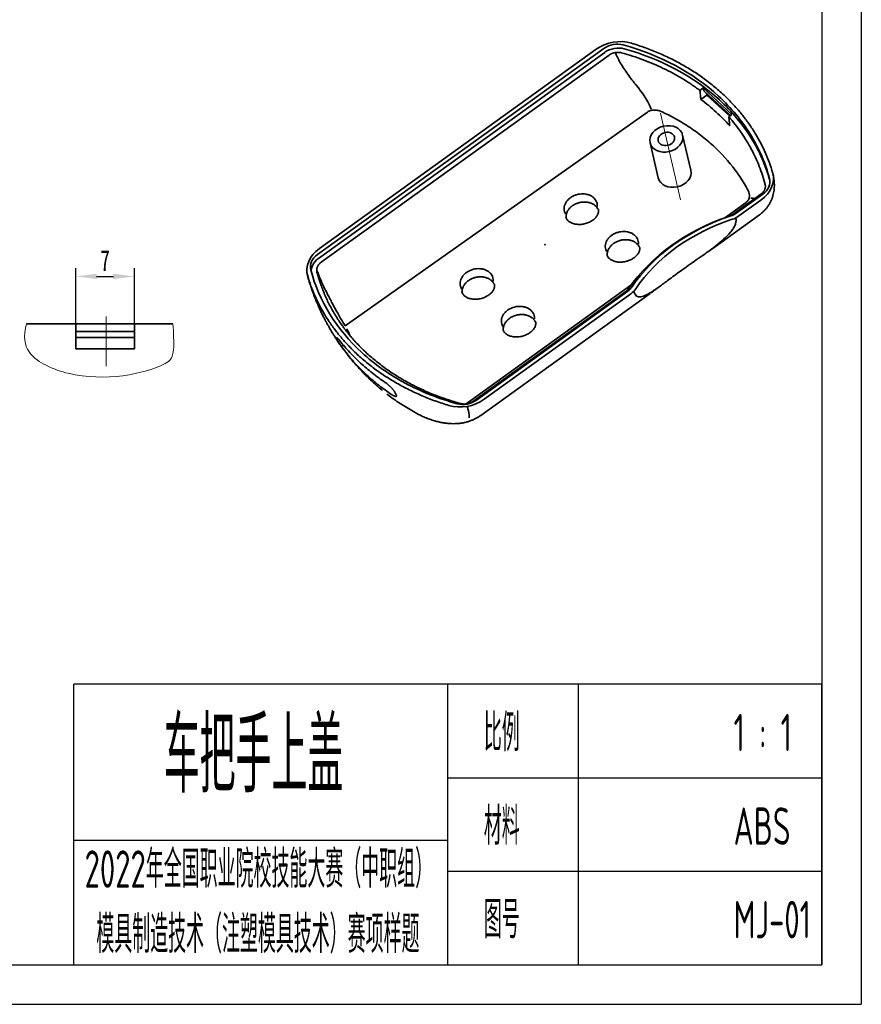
# Model space of a CAD drawing. Header units: millimetres. Extents: x 1490 to 1787, y 294 to 785.
# Tile 9 of 11: x 1671 to 1771, y 586 to 704. Entities that reach past the tile are written whole.
import ezdxf

# ---------------------------------------------------------------- set-up
doc = ezdxf.new("R2010")
doc.units = ezdxf.units.MM
doc.header["$LTSCALE"] = 1.8
doc.header["$MEASUREMENT"] = 0
doc.linetypes.add('CENTER', pattern=[50.8, 31.75, -6.35, 6.35, -6.35])
doc.linetypes.add('点画线', pattern=[18, 12, -2, 2, -2])
for name, color, linetype in [('1', 1, 'Continuous'), ('1轮廓实线层', 7, 'Continuous'), ('2细线层', 4, 'Continuous'), ('6文字层', 3, 'Continuous')]:
    doc.layers.add(name, color=color, linetype=linetype)
for name, color, linetype, lineweight in [('中心线层', 1, '点画线', 18), ('尺寸线层', 3, 'Continuous', 18), ('粗实线层', 7, 'Continuous', 35)]:
    doc.layers.add(name, color=color, linetype=linetype, lineweight=lineweight)
doc.styles.add('PC_TEXTSTYLE4', font='ISOCP.SHX', dxfattribs={"width": 0.707, "bigfont": 'GBCBIG.SHX'})
doc.styles.add('标准', font='txt', dxfattribs={"width": 0.667})
doc.dimstyles.new('标准', dxfattribs={"dimtxt": 2.5, "dimasz": 2.5, "dimexe": 1, "dimexo": 0, "dimtad": 1, "dimdsep": 46, "dimtxsty": '标准', "dimblk": '_CAXARROW', "dimcen": 0, "dimdle": 3.5, "dimazin": 2, "dimtfac": 0.707107, "dimtdec": 3, "dimtmove": 0, "dimatfit": 3, "dimfxl": 1, "dimtolj": 1, "dimarcsym": 1})

# ---------------------------------------------------------------- blocks, each defined once
blk = doc.blocks.new('_CAXARROW')
blk.add_hatch(color=0).paths.add_polyline_path([(0, 0), (-1, 0.125), (-1, -0.125)], flags=0)
blk = doc.blocks.new('*D56')
at = {"layer": 'Defpoints', "color": 0}
for p in [(1684.33, 673.31), (1677.32, 664.67), (1684.33, 664.67)]:
    blk.add_point(p, dxfattribs=at)
at = {"layer": '尺寸线层', "color": 0, "lineweight": -2}
for p, q in [((1677.32, 664.67), (1677.32, 674.31)), ((1679.82, 673.31), (1681.83, 673.31)), ((1684.33, 664.67), (1684.33, 674.31))]:
    blk.add_line(p, q, dxfattribs=at)
at = {"layer": '尺寸线层', "color": 0, "lineweight": -2, "xscale": 2.5, "yscale": 2.5, "zscale": 2.5, "rotation": 180}
blk.add_blockref('_CAXARROW', (1677.32, 673.31), dxfattribs=at)
at = {"layer": '尺寸线层', "color": 0, "lineweight": -2, "xscale": 2.5, "yscale": 2.5, "zscale": 2.5}
blk.add_blockref('_CAXARROW', (1684.33, 673.31), dxfattribs=at)
at = {"layer": '尺寸线层', "color": 0, "insert": (1680.83, 675.19), "char_height": 2.5, "attachment_point": 5, "style": '标准'}
blk.add_mtext('\\A1;7', dxfattribs=at)

msp = doc.modelspace()

# ---------------------------------------------------------------- linework, layer by layer
at = {"layer": '1', "color": 5, "linetype": 'CENTER', "lineweight": 13}
msp.add_line((1749.54, 682.454), (1747.119, 692.788), dxfattribs=at)
at = {"layer": '1轮廓实线层'}
for p, q in [((1766.39, 780.165), (1766.39, 591.165)), ((1677.115, 591.165), (1677.115, 624.643)), ((1766.39, 624.643), (1677.115, 624.643)), ((1721.752, 591.165), (1721.752, 624.643)), ((1737.305, 624.643), (1737.305, 591.165)), ((1766.39, 591.165), (1766.39, 624.643)), ((1721.752, 613.484), (1766.39, 613.484)), ((1677.115, 606.044), (1721.752, 606.044)), ((1721.752, 602.325), (1766.39, 602.325)), ((1514.075, 591.165), (1766.39, 591.165)), ((1677.115, 591.165), (1766.39, 591.165))]:
    msp.add_line(p, q, dxfattribs=at)
at = {"layer": '2细线层'}
for p in [(1771.115, 784.89), (1490.45, 586.44)]:
    msp.add_line(p, (1771.115, 586.44), dxfattribs=at)
at = {"layer": '中心线层'}
msp.add_line((1680.956, 662.608), (1680.956, 668.539), dxfattribs=at)
at = {"layer": '尺寸线层'}
msp.add_open_spline([(1671.448, 667.668), (1670.542, 664.621), (1673.819, 662.5), (1680.001, 660.548), (1686.079, 661.741), (1689.074, 663.549), (1689.102, 665.401), (1688.915, 667.668)], degree=3, knots=[8.3381088, 8.3381088, 8.3381088, 8.3381088, 43.31107, 70.0186357, 220.6085685, 238.1004968, 275.3801361, 275.3801361, 275.3801361, 275.3801361], dxfattribs=at)
at = {"layer": '粗实线层'}
for p, q in [((1706.178, 675.91), (1740.386, 700.514)), ((1706.414, 676.642), (1739.461, 700.412)), ((1740.494, 700.051), (1706.287, 675.446)), ((1706.631, 674.999), (1741.001, 699.72)), ((1752.225, 695.795), (1751.835, 695.514)), ((1752.225, 695.795), (1752.305, 695.453)), ((1755.672, 692.64), (1752.225, 695.795)), ((1751.835, 695.514), (1751.835, 695.514)), ((1752.677, 694.951), (1751.95, 694.428)), ((1755.507, 692.522), (1752.305, 695.453)), ((1752.628, 695.157), (1752.677, 694.951)), ((1755.408, 692.451), (1752.677, 694.951)), ((1709.494, 667.393), (1745.573, 692.92)), ((1755.281, 692.359), (1755.672, 692.64)), ((1755.281, 692.359), (1755.281, 692.359)), ((1750.769, 685.979), (1749.785, 690.176)), ((1745.89, 689.263), (1746.874, 685.066)), ((1759.128, 683.127), (1755.801, 680.734)), ((1759.363, 683.143), (1756.157, 680.837)), ((1757.38, 682.149), (1754.825, 680.312)), ((1759.127, 682.411), (1756.501, 680.522)), ((1753.663, 676.853), (1758.971, 680.671)), ((1743.614, 672.248), (1723.93, 658.09)), ((1742.981, 671.513), (1724.833, 658.459)), ((1743.257, 671.559), (1725.156, 658.539)), ((1725.674, 656.721), (1745.899, 671.269)), ((1743.601, 671.244), (1726.08, 658.641)), ((1671.448, 667.668), (1683.956, 667.668)), ((1679.706, 667.668), (1682.206, 667.668)), ((1680.956, 667.668), (1688.915, 667.668)), ((1680.956, 667.668), (1688.915, 667.668)), ((1677.324, 666.718), (1684.334, 666.718)), ((1684.334, 666.018), (1677.324, 666.018)), ((1709.27, 665.112), (1709.048, 664.952)), ((1677.324, 664.668), (1684.334, 664.668)), ((1724.833, 658.459), (1724.758, 658.406))]:
    msp.add_line(p, q, dxfattribs=at)
msp.add_arc((1720.423, 660.227), 4, 243.177, 247.12538, dxfattribs=at)
for centre, major_axis, start_param, end_param in [((1741.919, 698.162), (-3.894, -0.913), 4.0737928, 5.2016781), ((1741.762, 699.254), (2.181, 0.511), 0.9583567, 2.0600854), ((1741.871, 698.791), (-2.181, -0.511), 4.0999494, 5.2016781), ((1748.821, 685.522), (1.947, 0.456), 3.1416771, 6.2831714), ((1756.669, 684.661), (-3.894, -0.913), 2.0600854, 3.1879707), ((1757.986, 684.403), (2.181, 0.511), 5.2016781, 6.3034068), ((1761.468, 665.069), (-20.641, -4.837), 4.8319019, 5.5714543), ((1761.359, 665.532), (-20.018, -4.691), 4.8214269, 5.5819293), ((1755.026, 681.872), (1.791, 0.42), 4.8214269, 5.2016781), ((1755.026, 681.872), (-2.337, -0.548), 1.6798342, 2.0600854), ((1761.359, 665.532), (19.472, 4.563), 1.6798342, 2.4403366), ((1708.873, 674.392), (-3.894, -0.913), 5.2016781, 6.3295634), ((1707.555, 674.65), (2.181, 0.511), 2.0600854, 3.1618142), ((1707.664, 674.186), (-2.181, -0.511), 5.2016781, 6.2013074), ((1742.127, 672.594), (1.791, 0.42), 5.2016781, 5.5819293), ((1742.127, 672.594), (-2.337, -0.548), 2.0600854, 2.4403366), ((1723.622, 660.891), (-3.894, -0.913), 0.9322001, 2.0600854), ((1723.779, 659.799), (2.181, 0.511), 4.0999494, 5.2016781)]:
    msp.add_ellipse(centre, major_axis=major_axis, ratio=0.779362, start_param=start_param, end_param=end_param, dxfattribs=at)
for major_axis in [(1.947, 0.456), (0.974, 0.228)]:
    msp.add_ellipse((1747.838, 689.719), major_axis=major_axis, ratio=0.779362, dxfattribs=at)
for points, knots in [([(1742.69, 700.939), (1747.145, 699.702), (1751.042, 697.607), (1755.577, 693.446), (1756.867, 691.892), (1758.914, 688.578), (1759.67, 686.817), (1760.159, 684.949)], [0, 0, 0, 0, 0.5, 0.5, 0.75, 0.75, 1, 1, 1, 1]), ([(1760.182, 684.799), (1759.692, 686.551), (1758.965, 688.207), (1756.976, 691.429), (1755.686, 692.983), (1751.15, 697.143), (1747.253, 699.239), (1742.799, 700.475)], [0, 0, 0, 0, 0.2393027, 0.2393027, 0.4928685, 0.4928685, 1, 1, 1, 1]), ([(1741.001, 699.72), (1741.052, 699.757), (1741.106, 699.792), (1741.219, 699.854), (1741.277, 699.882), (1741.353, 699.914), (1741.368, 699.92), (1741.399, 699.932), (1741.415, 699.938), (1741.462, 699.955), (1741.493, 699.965), (1741.588, 699.993), (1741.652, 700.008), (1741.75, 700.026), (1741.782, 700.031), (1741.831, 700.037), (1741.848, 700.039), (1741.881, 700.042), (1741.897, 700.044), (1741.98, 700.05), (1742.045, 700.051), (1742.173, 700.046), (1742.237, 700.04), (1742.331, 700.026), (1742.363, 700.02), (1742.425, 700.007), (1742.455, 699.999), (1742.485, 699.991)], [0, 0, 0, 0, 0.125, 0.125, 0.25, 0.25, 0.28125, 0.28125, 0.3125, 0.3125, 0.375, 0.375, 0.5, 0.5, 0.5625, 0.5625, 0.59375, 0.59375, 0.625, 0.625, 0.75, 0.75, 0.875, 0.875, 0.9375, 0.9375, 1, 1, 1, 1]), ([(1746.035, 693.274), (1745.472, 694.548), (1744.886, 695.328), (1744.095, 696.313), (1743.909, 696.535), (1743.556, 696.988), (1743.387, 697.219), (1742.897, 697.907), (1742.599, 698.358), (1742.215, 699.026), (1742.096, 699.249), (1741.9, 699.658), (1741.818, 699.845), (1741.749, 700.025)], [0, 0, 0, 0, 0.3637183, 0.3637183, 0.4716176, 0.4716176, 0.5795169, 0.5795169, 0.7953156, 0.7953156, 0.9032149, 0.9032149, 1, 1, 1, 1]), ([(1742.485, 699.991), (1742.927, 699.869), (1743.361, 699.739), (1744.218, 699.462), (1744.64, 699.315), (1745.471, 699.006), (1746.289, 698.681), (1747.082, 698.324), (1747.862, 697.951), (1748.245, 697.757), (1749, 697.351), (1749.741, 696.93), (1750.457, 696.476), (1750.895, 696.181), (1750.983, 696.122), (1751.156, 696.003), (1751.415, 695.822), (1751.668, 695.638), (1751.835, 695.514)], [0, 0, 0, 0, 0.125, 0.125, 0.25, 0.25, 0.375, 0.5, 0.5, 0.625, 0.625, 0.75, 0.875, 0.875, 0.90625, 0.90625, 0.9375, 1, 1, 1, 1]), ([(1755.397, 691.273), (1755.144, 691.559), (1754.623, 692.118), (1754.066, 692.656), (1753.492, 693.181), (1752.9, 693.696), (1752.273, 694.188), (1751.95, 694.428)], [0, 0, 0, 0, 0.25, 0.5, 0.5, 0.75, 1, 1, 1, 1]), ([(1747.328, 692.947), (1747.2, 693.006), (1747.067, 693.054), (1746.781, 693.127), (1746.625, 693.151), (1746.309, 693.16), (1746.145, 693.145), (1745.911, 693.085), (1745.833, 693.059), (1745.694, 692.996), (1745.632, 692.961), (1745.573, 692.92)], [0, 0, 0, 0, 0.2457978, 0.2457978, 0.5011194, 0.5011194, 0.756441, 0.756441, 0.8841018, 0.8841018, 1, 1, 1, 1]), ([(1757.594, 683.556), (1757.442, 683.844), (1757.282, 684.129), (1756.952, 684.682), (1756.782, 684.95), (1756.428, 685.481), (1756.242, 685.744), (1755.286, 687.034), (1754.418, 687.995), (1752.965, 689.332), (1752.455, 689.76), (1751.652, 690.376), (1751.378, 690.577), (1750.817, 690.969), (1750.529, 691.162), (1749.312, 691.939), (1748.342, 692.471), (1747.328, 692.947)], [0, 0, 0, 0, 0.0734601, 0.0734601, 0.1438327, 0.1438327, 0.2142053, 0.2142053, 0.4956959, 0.4956959, 0.6364412, 0.6364412, 0.7068138, 0.7068138, 0.7771864, 0.7771864, 1, 1, 1, 1]), ([(1759.637, 684.29), (1759.543, 684.656), (1759.437, 685.018), (1759.204, 685.734), (1759.076, 686.089), (1758.8, 686.791), (1758.503, 687.485), (1758.164, 688.166), (1757.802, 688.839), (1757.611, 689.172), (1757.206, 689.83), (1756.778, 690.48), (1756.306, 691.116), (1755.811, 691.743), (1755.552, 692.053), (1755.281, 692.359)], [0, 0, 0, 0, 0.125, 0.125, 0.25, 0.25, 0.375, 0.5, 0.5, 0.625, 0.625, 0.75, 0.875, 0.875, 1, 1, 1, 1]), ([(1758.97, 680.676), (1759.036, 680.721), (1759.206, 680.845), (1759.457, 681.072), (1759.718, 681.352), (1759.949, 681.649), (1760.149, 681.96), (1760.318, 682.282), (1760.457, 682.611), (1760.567, 682.945), (1760.648, 683.28), (1760.702, 683.614), (1760.732, 683.945), (1760.738, 684.274), (1760.723, 684.593), (1760.69, 684.9), (1760.645, 685.183), (1760.604, 685.394), (1760.576, 685.518), (1760.568, 685.551)], [0, 0, 0, 0, 0.0421416, 0.109939, 0.1765304, 0.2420481, 0.3066078, 0.3703105, 0.4332493, 0.4955167, 0.5572185, 0.6185005, 0.679606, 0.7409881, 0.8039952, 0.8645373, 0.9185482, 0.9781577, 1, 1, 1, 1]), ([(1759.637, 684.29), (1759.651, 684.24), (1759.668, 684.138), (1759.667, 684.034), (1759.66, 683.956), (1759.657, 683.929), (1759.647, 683.877), (1759.642, 683.85), (1759.621, 683.772), (1759.603, 683.721), (1759.57, 683.644), (1759.558, 683.619), (1759.538, 683.582), (1759.531, 683.569), (1759.517, 683.544), (1759.51, 683.532), (1759.471, 683.47), (1759.402, 683.376), (1759.319, 683.288), (1759.263, 683.236), (1759.251, 683.226), (1759.228, 683.205), (1759.216, 683.195), (1759.179, 683.165), (1759.154, 683.146), (1759.128, 683.127)], [0, 0, 0, 0, 0.125, 0.25, 0.25, 0.3125, 0.3125, 0.375, 0.375, 0.5, 0.5, 0.5625, 0.5625, 0.59375, 0.59375, 0.625, 0.625, 0.75, 0.875, 0.875, 0.90625, 0.90625, 0.9375, 0.9375, 1, 1, 1, 1]), ([(1735.807, 680.771), (1735.76, 680.85), (1735.722, 680.933), (1735.661, 681.117), (1735.641, 681.218), (1735.628, 681.422), (1735.633, 681.525), (1735.67, 681.734), (1735.702, 681.837), (1735.787, 682.038), (1735.843, 682.138), (1735.975, 682.327), (1736.052, 682.417), (1736.225, 682.585), (1736.322, 682.665), (1736.529, 682.806), (1736.639, 682.869), (1736.874, 682.979), (1736.997, 683.026), (1737.371, 683.136), (1737.636, 683.171), (1738.02, 683.161), (1738.147, 683.147), (1738.392, 683.1), (1738.509, 683.068), (1738.732, 682.982), (1738.838, 682.93), (1739.03, 682.81), (1739.117, 682.742), (1739.274, 682.589), (1739.341, 682.507), (1739.452, 682.332), (1739.497, 682.238), (1739.561, 682.043), (1739.581, 681.944), (1739.592, 681.781), (1739.592, 681.719), (1739.587, 681.657)], [0, 0, 0, 0, 0.0481274, 0.0481274, 0.1022241, 0.1022241, 0.1563208, 0.1563208, 0.2104175, 0.2104175, 0.2645142, 0.2645142, 0.3186109, 0.3186109, 0.3727076, 0.3727076, 0.4268043, 0.4268043, 0.480901, 0.480901, 0.5890944, 0.5890944, 0.6431911, 0.6431911, 0.6972878, 0.6972878, 0.7513845, 0.7513845, 0.8054812, 0.8054812, 0.8595779, 0.8595779, 0.9136746, 0.9136746, 0.9677713, 0.9677713, 1, 1, 1, 1]), ([(1757.379, 682.15), (1757.427, 682.187), (1757.47, 682.228), (1757.557, 682.326), (1757.599, 682.385), (1757.701, 682.567), (1757.739, 682.697), (1757.766, 682.952), (1757.755, 683.08), (1757.699, 683.325), (1757.654, 683.443), (1757.594, 683.556)], [0, 0, 0, 0, 0.1016816, 0.1016816, 0.2300136, 0.2300136, 0.4866777, 0.4866777, 0.7433417, 0.7433417, 1, 1, 1, 1]), ([(1735.87, 680.276), (1735.867, 680.302), (1735.859, 680.38), (1735.86, 680.458), (1735.866, 680.561), (1735.873, 680.613), (1735.892, 680.718), (1735.905, 680.77), (1735.937, 680.872), (1735.975, 680.974), (1736.025, 681.073), (1736.06, 681.135), (1736.067, 681.147), (1736.082, 681.171), (1736.089, 681.184), (1736.113, 681.22), (1736.129, 681.244), (1736.179, 681.315), (1736.215, 681.36), (1736.292, 681.449), (1736.333, 681.493), (1736.399, 681.556), (1736.432, 681.587), (1736.467, 681.617), (1736.491, 681.637), (1736.503, 681.647), (1736.612, 681.735), (1736.717, 681.805), (1736.829, 681.868)], [0, 0, 0, 0, 0.0455533, 0.1323211, 0.1323211, 0.219089, 0.219089, 0.3058569, 0.3058569, 0.3926248, 0.4793927, 0.4793927, 0.5010847, 0.5010847, 0.5227766, 0.5227766, 0.5661606, 0.5661606, 0.6529285, 0.6529285, 0.7396963, 0.7396963, 0.7830803, 0.8047723, 0.8047723, 0.8264642, 0.8264642, 1, 1, 1, 1]), ([(1736.829, 681.868), (1736.886, 681.9), (1736.943, 681.929), (1737.06, 681.983), (1737.18, 682.032), (1737.303, 682.073), (1737.382, 682.096), (1737.398, 682.1), (1737.43, 682.108), (1737.446, 682.112), (1737.494, 682.124), (1737.526, 682.131), (1737.622, 682.151), (1737.751, 682.172), (1737.88, 682.183), (1737.977, 682.188), (1738.025, 682.189), (1738.074, 682.189), (1738.106, 682.188), (1738.123, 682.188), (1738.203, 682.185), (1738.267, 682.181), (1738.392, 682.166), (1738.515, 682.147), (1738.635, 682.118), (1738.708, 682.097), (1738.723, 682.092), (1738.752, 682.083), (1738.766, 682.078), (1738.809, 682.064), (1738.838, 682.053), (1738.921, 682.021), (1739.028, 681.973), (1739.127, 681.916), (1739.199, 681.87), (1739.222, 681.855), (1739.268, 681.822), (1739.291, 681.805), (1739.399, 681.718), (1739.476, 681.642), (1739.575, 681.519), (1739.605, 681.476), (1739.646, 681.409), (1739.659, 681.387), (1739.684, 681.341), (1739.711, 681.287), (1739.734, 681.232), (1739.745, 681.2)], [0, 0, 0, 0, 0.0535762, 0.0535762, 0.1071524, 0.1607286, 0.1607286, 0.1741227, 0.1741227, 0.1875168, 0.1875168, 0.2143049, 0.2143049, 0.2678811, 0.3214573, 0.3214573, 0.3482454, 0.3616395, 0.3616395, 0.3750335, 0.3750335, 0.4286097, 0.4286097, 0.4821859, 0.5357622, 0.5357622, 0.5491562, 0.5491562, 0.5625503, 0.5625503, 0.5893384, 0.5893384, 0.6429146, 0.6964908, 0.6964908, 0.7232789, 0.7232789, 0.750067, 0.750067, 0.8572194, 0.8572194, 0.9107957, 0.9107957, 0.9375838, 0.9375838, 0.9643719, 1, 1, 1, 1]), ([(1739.727, 681.305), (1739.731, 681.291), (1739.749, 681.226), (1739.754, 681.109), (1739.736, 680.957), (1739.694, 680.807), (1739.624, 680.652), (1739.529, 680.495), (1739.405, 680.336), (1739.251, 680.181), (1739.073, 680.035), (1738.874, 679.902), (1738.653, 679.785), (1738.417, 679.686), (1738.169, 679.607), (1737.914, 679.551), (1737.657, 679.518), (1737.403, 679.509), (1737.156, 679.523), (1736.921, 679.559), (1736.706, 679.615), (1736.509, 679.69), (1736.335, 679.778), (1736.189, 679.877), (1736.065, 679.987), (1735.967, 680.101), (1735.894, 680.223), (1735.85, 680.322), (1735.84, 680.382), (1735.838, 680.394)], [0, 0, 0, 0, 0.0147632, 0.0680448, 0.1086292, 0.1518971, 0.1874729, 0.2252993, 0.2638591, 0.3014592, 0.3380989, 0.3754335, 0.4124805, 0.4495081, 0.486682, 0.5238667, 0.5612749, 0.5980913, 0.6350456, 0.6726334, 0.7089326, 0.7453821, 0.7834534, 0.8199323, 0.857763, 0.8987369, 0.938798, 0.9874339, 1, 1, 1, 1]), ([(1755.801, 680.734), (1755.721, 680.676), (1755.636, 680.625), (1755.501, 680.558), (1755.455, 680.537), (1755.361, 680.498), (1755.313, 680.48), (1755.264, 680.464)], [0, 0, 0, 0, 0.5, 0.5, 0.75, 0.75, 1, 1, 1, 1]), ([(1752.778, 676.228), (1753.101, 676.468), (1753.424, 676.712), (1754.065, 677.218), (1754.379, 677.479), (1754.971, 678.014), (1755.25, 678.29), (1755.602, 678.71), (1755.709, 678.852), (1755.896, 679.14), (1755.975, 679.285), (1756.064, 679.5), (1756.089, 679.572), (1756.128, 679.715), (1756.143, 679.787), (1756.169, 679.996), (1756.162, 680.131), (1756.129, 680.271), (1756.126, 680.282), (1756.123, 680.294)], [0, 0, 0, 0, 0.1920845, 0.1920845, 0.3918181, 0.3918181, 0.5915516, 0.5915516, 0.6914184, 0.6914184, 0.7912852, 0.7912852, 0.8412185, 0.8412185, 0.8911519, 0.8911519, 0.9910187, 0.9910187, 1, 1, 1, 1]), ([(1740.724, 676.271), (1740.676, 676.35), (1740.638, 676.433), (1740.578, 676.616), (1740.558, 676.718), (1740.544, 676.922), (1740.55, 677.025), (1740.587, 677.234), (1740.618, 677.337), (1740.704, 677.538), (1740.759, 677.638), (1740.892, 677.827), (1740.968, 677.916), (1741.141, 678.085), (1741.238, 678.164), (1741.445, 678.306), (1741.555, 678.369), (1741.79, 678.479), (1741.913, 678.526), (1742.288, 678.635), (1742.553, 678.67), (1742.936, 678.661), (1743.064, 678.647), (1743.308, 678.6), (1743.425, 678.567), (1743.648, 678.482), (1743.754, 678.429), (1743.946, 678.309), (1744.034, 678.242), (1744.19, 678.089), (1744.257, 678.007), (1744.368, 677.832), (1744.413, 677.738), (1744.478, 677.543), (1744.497, 677.443), (1744.508, 677.28), (1744.508, 677.218), (1744.503, 677.156)], [0, 0, 0, 0, 0.0481274, 0.0481274, 0.1022241, 0.1022241, 0.1563208, 0.1563208, 0.2104175, 0.2104175, 0.2645142, 0.2645142, 0.3186109, 0.3186109, 0.3727076, 0.3727076, 0.4268043, 0.4268043, 0.480901, 0.480901, 0.5890944, 0.5890944, 0.6431911, 0.6431911, 0.6972878, 0.6972878, 0.7513845, 0.7513845, 0.8054812, 0.8054812, 0.8595779, 0.8595779, 0.9136746, 0.9136746, 0.9677713, 0.9677713, 1, 1, 1, 1]), ([(1740.786, 675.776), (1740.783, 675.802), (1740.776, 675.88), (1740.776, 675.958), (1740.783, 676.061), (1740.789, 676.113), (1740.809, 676.218), (1740.822, 676.27), (1740.854, 676.372), (1740.892, 676.473), (1740.942, 676.573), (1740.976, 676.634), (1740.984, 676.647), (1740.998, 676.671), (1741.006, 676.683), (1741.029, 676.72), (1741.045, 676.744), (1741.095, 676.814), (1741.132, 676.86), (1741.209, 676.949), (1741.25, 676.992), (1741.315, 677.055), (1741.349, 677.086), (1741.384, 677.116), (1741.407, 677.136), (1741.419, 677.146), (1741.529, 677.234), (1741.633, 677.305), (1741.746, 677.368)], [0, 0, 0, 0, 0.0455533, 0.1323212, 0.1323212, 0.219089, 0.219089, 0.3058569, 0.3058569, 0.3926248, 0.4793927, 0.4793927, 0.5010847, 0.5010847, 0.5227766, 0.5227766, 0.5661606, 0.5661606, 0.6529285, 0.6529285, 0.7396963, 0.7396963, 0.7830803, 0.8047723, 0.8047723, 0.8264642, 0.8264642, 1, 1, 1, 1]), ([(1741.746, 677.368), (1741.802, 677.399), (1741.86, 677.429), (1741.977, 677.483), (1742.096, 677.532), (1742.22, 677.573), (1742.299, 677.595), (1742.315, 677.6), (1742.346, 677.608), (1742.362, 677.612), (1742.41, 677.624), (1742.443, 677.631), (1742.539, 677.651), (1742.668, 677.672), (1742.797, 677.683), (1742.893, 677.687), (1742.942, 677.689), (1742.99, 677.689), (1743.023, 677.688), (1743.039, 677.688), (1743.12, 677.685), (1743.183, 677.68), (1743.308, 677.666), (1743.432, 677.647), (1743.551, 677.618), (1743.624, 677.596), (1743.639, 677.592), (1743.668, 677.583), (1743.683, 677.578), (1743.726, 677.563), (1743.754, 677.553), (1743.837, 677.52), (1743.944, 677.473), (1744.043, 677.416), (1744.115, 677.37), (1744.139, 677.354), (1744.185, 677.322), (1744.207, 677.305), (1744.316, 677.218), (1744.392, 677.142), (1744.491, 677.019), (1744.521, 676.976), (1744.563, 676.909), (1744.576, 676.886), (1744.601, 676.84), (1744.628, 676.787), (1744.65, 676.732), (1744.662, 676.7)], [0, 0, 0, 0, 0.0535762, 0.0535762, 0.1071524, 0.1607286, 0.1607286, 0.1741227, 0.1741227, 0.1875168, 0.1875168, 0.2143049, 0.2143049, 0.2678811, 0.3214573, 0.3214573, 0.3482454, 0.3616395, 0.3616395, 0.3750335, 0.3750335, 0.4286097, 0.4286097, 0.4821859, 0.5357622, 0.5357622, 0.5491562, 0.5491562, 0.5625503, 0.5625503, 0.5893384, 0.5893384, 0.6429146, 0.6964908, 0.6964908, 0.7232789, 0.7232789, 0.750067, 0.750067, 0.8572194, 0.8572194, 0.9107957, 0.9107957, 0.9375838, 0.9375838, 0.9643719, 1, 1, 1, 1]), ([(1745.988, 671.333), (1746.127, 671.435), (1746.445, 671.667), (1746.961, 672.05), (1747.517, 672.464), (1748.126, 672.92), (1748.787, 673.411), (1749.497, 673.928), (1750.292, 674.494), (1751.154, 675.101), (1752.066, 675.732), (1752.898, 676.309), (1753.422, 676.68), (1753.67, 676.858)], [0, 0, 0, 0, 0.0675502, 0.1496583, 0.2281649, 0.3034986, 0.3994633, 0.4906639, 0.5773315, 0.6988028, 0.8090703, 0.9091679, 1, 1, 1, 1]), ([(1744.643, 676.804), (1744.648, 676.79), (1744.666, 676.725), (1744.67, 676.609), (1744.653, 676.457), (1744.61, 676.307), (1744.541, 676.152), (1744.446, 675.995), (1744.322, 675.836), (1744.167, 675.681), (1743.989, 675.535), (1743.79, 675.402), (1743.569, 675.285), (1743.333, 675.185), (1743.086, 675.107), (1742.83, 675.051), (1742.573, 675.018), (1742.319, 675.008), (1742.072, 675.023), (1741.838, 675.059), (1741.623, 675.115), (1741.426, 675.189), (1741.252, 675.278), (1741.106, 675.376), (1740.981, 675.486), (1740.884, 675.6), (1740.81, 675.723), (1740.766, 675.821), (1740.756, 675.881), (1740.754, 675.894)], [0, 0, 0, 0, 0.0147632, 0.0680448, 0.1086292, 0.1518971, 0.1874729, 0.2252993, 0.2638591, 0.3014592, 0.3380989, 0.3754335, 0.4124805, 0.4495081, 0.486682, 0.5238667, 0.5612749, 0.5980913, 0.6350456, 0.6726334, 0.7089326, 0.7453821, 0.7834534, 0.8199323, 0.857763, 0.8987369, 0.938798, 0.9874339, 1, 1, 1, 1]), ([(1706.121, 673.835), (1706.108, 673.886), (1706.091, 673.987), (1706.092, 674.091), (1706.099, 674.17), (1706.102, 674.196), (1706.111, 674.249), (1706.117, 674.275), (1706.137, 674.354), (1706.155, 674.405), (1706.188, 674.481), (1706.201, 674.507), (1706.22, 674.544), (1706.227, 674.557), (1706.242, 674.581), (1706.249, 674.594), (1706.287, 674.655), (1706.356, 674.75), (1706.44, 674.838), (1706.496, 674.89), (1706.508, 674.9), (1706.531, 674.921), (1706.543, 674.931), (1706.58, 674.961), (1706.605, 674.98), (1706.631, 674.999)], [0, 0, 0, 0, 0.125, 0.25, 0.25, 0.3125, 0.3125, 0.375, 0.375, 0.5, 0.5, 0.5625, 0.5625, 0.59375, 0.59375, 0.625, 0.625, 0.75, 0.875, 0.875, 0.90625, 0.90625, 0.9375, 0.9375, 1, 1, 1, 1]), ([(1704.986, 673.445), (1704.998, 673.394), (1705.02, 673.308), (1705.043, 673.219), (1705.053, 673.183)], [0, 0, 0, 0, 0.604847, 1, 1, 1, 1]), ([(1705.015, 673.34), (1705.016, 673.338), (1705.016, 673.336), (1705.017, 673.332), (1705.019, 673.326), (1705.022, 673.312), (1705.028, 673.285), (1705.042, 673.229), (1705.072, 673.115), (1705.101, 673.012), (1705.127, 672.924), (1705.132, 672.907), (1705.137, 672.89)], [0, 0, 0, 0, 0.0139353, 0.0139353, 0.0278707, 0.0557414, 0.1114827, 0.2229654, 0.4459309, 0.8918617, 0.8918617, 1, 1, 1, 1]), ([(1722.851, 658.114), (1720.624, 658.732), (1718.561, 659.553), (1714.75, 661.599), (1713.004, 662.825), (1708.458, 666.976), (1706.361, 670.368), (1705.383, 674.104)], [0, 0, 0, 0, 0.25, 0.25, 0.5, 0.5, 1, 1, 1, 1]), ([(1706.093, 674.085), (1706.13, 673.982), (1706.169, 673.876), (1706.27, 673.615), (1706.333, 673.458), (1706.532, 672.978), (1706.677, 672.648), (1706.99, 671.972), (1707.159, 671.626), (1707.421, 671.112), (1707.511, 670.94), (1707.69, 670.595), (1707.779, 670.422), (1708.051, 669.902), (1708.237, 669.559), (1708.769, 668.601), (1709.125, 667.993), (1709.494, 667.393)], [0, 0, 0, 0, 0.0531625, 0.0531625, 0.1282253, 0.1282253, 0.278351, 0.278351, 0.4284768, 0.4284768, 0.5035396, 0.5035396, 0.5786025, 0.5786025, 0.7287282, 0.7287282, 1, 1, 1, 1]), ([(1723.274, 658.135), (1722.726, 658.286), (1722.188, 658.45), (1721.132, 658.804), (1720.613, 658.993), (1719.595, 659.397), (1719.095, 659.612), (1718.115, 660.065), (1717.634, 660.305), (1716.928, 660.683), (1716.695, 660.813), (1716.349, 661.012), (1716.177, 661.112), (1716.006, 661.215), (1715.893, 661.284), (1715.836, 661.318), (1715.329, 661.631), (1714.892, 661.918), (1714.046, 662.514), (1713.637, 662.822), (1712.845, 663.458), (1712.462, 663.786), (1711.725, 664.462), (1711.37, 664.81), (1710.687, 665.525), (1710.359, 665.893), (1709.887, 666.46), (1709.734, 666.652), (1709.546, 666.894), (1709.508, 666.943), (1709.434, 667.041), (1709.397, 667.09), (1709.287, 667.237), (1709.215, 667.335), (1708.86, 667.83), (1708.592, 668.232), (1708.091, 669.048), (1707.857, 669.463), (1707.421, 670.304), (1707.22, 670.731), (1706.85, 671.597), (1706.681, 672.036), (1706.376, 672.926), (1706.24, 673.377), (1706.121, 673.835)], [0, 0, 0, 0, 0.0625, 0.0625, 0.125, 0.125, 0.1875, 0.1875, 0.25, 0.25, 0.28125, 0.28125, 0.296875, 0.3046875, 0.3046875, 0.3125, 0.3125, 0.375, 0.375, 0.4375, 0.4375, 0.5, 0.5, 0.5625, 0.5625, 0.625, 0.625, 0.65625, 0.65625, 0.6640625, 0.6640625, 0.671875, 0.671875, 0.6875, 0.6875, 0.75, 0.75, 0.8125, 0.8125, 0.875, 0.875, 0.9375, 0.9375, 1, 1, 1, 1]), ([(1723.394, 671.843), (1723.361, 671.898), (1723.332, 671.956), (1723.269, 672.111), (1723.243, 672.211), (1723.216, 672.413), (1723.215, 672.515), (1723.239, 672.725), (1723.264, 672.828), (1723.337, 673.031), (1723.386, 673.132), (1723.507, 673.326), (1723.578, 673.418), (1723.741, 673.592), (1723.833, 673.675), (1724.032, 673.825), (1724.139, 673.892), (1724.367, 674.011), (1724.488, 674.062), (1724.857, 674.186), (1725.121, 674.232), (1725.507, 674.238), (1725.636, 674.23), (1725.884, 674.194), (1726.004, 674.166), (1726.233, 674.09), (1726.343, 674.042), (1726.544, 673.931), (1726.636, 673.867), (1726.803, 673.722), (1726.876, 673.643), (1726.999, 673.474), (1727.05, 673.383), (1727.127, 673.192), (1727.153, 673.094), (1727.178, 672.906), (1727.181, 672.817), (1727.174, 672.728)], [0, 0, 0, 0, 0.0339882, 0.0339882, 0.0880902, 0.0880902, 0.1421921, 0.1421921, 0.1962941, 0.1962941, 0.250396, 0.250396, 0.3044979, 0.3044979, 0.3585999, 0.3585999, 0.4127018, 0.4127018, 0.4668038, 0.4668038, 0.5750077, 0.5750077, 0.6291096, 0.6291096, 0.6832115, 0.6832115, 0.7373135, 0.7373135, 0.7914154, 0.7914154, 0.8455174, 0.8455174, 0.8996193, 0.8996193, 0.9537212, 0.9537212, 1, 1, 1, 1]), ([(1705.064, 673.142), (1705.078, 673.091), (1705.102, 673.006), (1705.129, 672.919), (1705.14, 672.886)], [0, 0, 0, 0, 0.6172187, 1, 1, 1, 1]), ([(1705.135, 672.9), (1705.16, 672.816), (1705.224, 672.603), (1705.325, 672.288), (1705.441, 671.943), (1705.561, 671.599), (1705.695, 671.231), (1705.836, 670.865), (1705.973, 670.522), (1706.106, 670.2), (1706.26, 669.841), (1706.441, 669.438), (1706.646, 669.001), (1706.859, 668.567), (1707.061, 668.174), (1707.235, 667.847), (1707.402, 667.544), (1707.597, 667.198), (1707.796, 666.859), (1707.975, 666.563), (1708.104, 666.355), (1708.229, 666.156), (1708.375, 665.93), (1708.537, 665.683), (1708.756, 665.358), (1709.043, 664.947), (1709.476, 664.354), (1709.963, 663.725), (1710.517, 663.056), (1711.015, 662.489), (1711.427, 662.045), (1711.722, 661.738), (1711.957, 661.498), (1712.229, 661.228), (1712.512, 660.955), (1712.768, 660.715), (1712.994, 660.508), (1713.183, 660.338), (1713.305, 660.231), (1713.356, 660.187)], [0, 0, 0, 0, 0.0171872, 0.0438446, 0.0652941, 0.0887737, 0.1154735, 0.1422633, 0.1659785, 0.1894504, 0.21429, 0.2417823, 0.2737205, 0.3077001, 0.3363742, 0.3600053, 0.3804906, 0.4040685, 0.4376481, 0.4571846, 0.4716337, 0.4854532, 0.503037, 0.5241479, 0.5432328, 0.5794291, 0.6218011, 0.6864788, 0.7344141, 0.7909804, 0.8336363, 0.8523263, 0.8737762, 0.8990167, 0.9270599, 0.9503494, 0.9673099, 0.9863013, 1, 1, 1, 1]), ([(1727.315, 672.377), (1727.327, 672.33), (1727.34, 672.237), (1727.334, 672.093), (1727.302, 671.942), (1727.242, 671.786), (1727.16, 671.634), (1727.051, 671.479), (1726.914, 671.326), (1726.748, 671.175), (1726.559, 671.036), (1726.347, 670.911), (1726.119, 670.802), (1725.876, 670.714), (1725.624, 670.647), (1725.367, 670.602), (1725.111, 670.582), (1724.859, 670.585), (1724.619, 670.611), (1724.395, 670.658), (1724.188, 670.724), (1724.002, 670.806), (1723.844, 670.9), (1723.708, 671.005), (1723.598, 671.117), (1723.513, 671.234), (1723.454, 671.352), (1723.432, 671.429), (1723.426, 671.463)], [0, 0, 0, 0, 0.047905, 0.090446, 0.1361292, 0.1723578, 0.2108255, 0.2459654, 0.283871, 0.3205105, 0.3579155, 0.3949887, 0.4319244, 0.4691492, 0.5063239, 0.5436833, 0.5806318, 0.6177441, 0.6552983, 0.691602, 0.7280891, 0.7660894, 0.8024939, 0.8397342, 0.8799245, 0.9189854, 0.9645595, 1, 1, 1, 1]), ([(1723.457, 671.35), (1723.451, 671.399), (1723.444, 671.5), (1723.451, 671.603), (1723.464, 671.708), (1723.473, 671.76), (1723.498, 671.863), (1723.514, 671.914), (1723.552, 672.015), (1723.573, 672.066), (1723.611, 672.141), (1723.624, 672.166), (1723.652, 672.215), (1723.667, 672.24), (1723.713, 672.312), (1723.779, 672.406), (1723.856, 672.495), (1723.918, 672.56), (1723.949, 672.593), (1723.983, 672.624), (1724.005, 672.645), (1724.016, 672.655), (1724.12, 672.747), (1724.221, 672.822), (1724.33, 672.889)], [0, 0, 0, 0, 0.0892532, 0.1803279, 0.1803279, 0.2714026, 0.2714026, 0.3624772, 0.3624772, 0.4535519, 0.4535519, 0.4990893, 0.4990893, 0.5446266, 0.5446266, 0.6357013, 0.726776, 0.726776, 0.7723133, 0.795082, 0.795082, 0.8178506, 0.8178506, 1, 1, 1, 1]), ([(1724.33, 672.889), (1724.384, 672.923), (1724.44, 672.954), (1724.554, 673.012), (1724.613, 673.039), (1724.732, 673.089), (1724.793, 673.112), (1724.87, 673.138), (1724.886, 673.143), (1724.917, 673.152), (1724.933, 673.157), (1724.981, 673.171), (1725.013, 673.179), (1725.108, 673.202), (1725.236, 673.229), (1725.365, 673.245), (1725.462, 673.254), (1725.51, 673.257), (1725.559, 673.259), (1725.592, 673.26), (1725.608, 673.26), (1725.689, 673.261), (1725.753, 673.259), (1725.88, 673.25), (1726.005, 673.236), (1726.127, 673.212), (1726.202, 673.194), (1726.217, 673.19), (1726.247, 673.182), (1726.262, 673.178), (1726.306, 673.165), (1726.335, 673.156), (1726.42, 673.127), (1726.531, 673.084), (1726.634, 673.032), (1726.709, 672.99), (1726.734, 672.975), (1726.782, 672.944), (1726.806, 672.929), (1726.921, 672.847), (1727.003, 672.775), (1727.11, 672.656), (1727.143, 672.615), (1727.189, 672.55), (1727.204, 672.528), (1727.232, 672.484), (1727.245, 672.462), (1727.289, 672.38), (1727.316, 672.32), (1727.337, 672.258)], [0, 0, 0, 0, 0.0518376, 0.0518376, 0.1036753, 0.1036753, 0.1555129, 0.1555129, 0.1684724, 0.1684724, 0.1814318, 0.1814318, 0.2073506, 0.2073506, 0.2591882, 0.3110259, 0.3110259, 0.3369447, 0.3499041, 0.3499041, 0.3628635, 0.3628635, 0.4147012, 0.4147012, 0.4665388, 0.5183765, 0.5183765, 0.5313359, 0.5313359, 0.5442953, 0.5442953, 0.5702141, 0.5702141, 0.6220518, 0.6738894, 0.6738894, 0.6998082, 0.6998082, 0.7257271, 0.7257271, 0.8294024, 0.8294024, 0.88124, 0.88124, 0.9071588, 0.9071588, 0.9330776, 0.9330776, 1, 1, 1, 1]), ([(1743.376, 671.913), (1743.324, 671.838), (1743.265, 671.767), (1743.134, 671.633), (1743.061, 671.571), (1742.981, 671.513)], [0, 0, 0, 0, 0.5, 0.5, 1, 1, 1, 1]), ([(1743.96, 671.556), (1743.964, 671.538), (1743.968, 671.52), (1744.002, 671.375), (1744.044, 671.266), (1744.152, 671.087), (1744.215, 671.019), (1744.36, 670.922), (1744.441, 670.892), (1744.615, 670.866), (1744.707, 670.869), (1744.904, 670.9), (1745.009, 670.928), (1745.224, 671.005), (1745.336, 671.053), (1745.681, 671.22), (1745.926, 671.363), (1746.366, 671.64), (1746.552, 671.763), (1746.742, 671.893)], [0, 0, 0, 0, 0.0141332, 0.0141332, 0.1189601, 0.1189601, 0.223787, 0.223787, 0.3286139, 0.3286139, 0.4334408, 0.4334408, 0.5382677, 0.5382677, 0.6430947, 0.6430947, 0.8527485, 0.8527485, 1, 1, 1, 1]), ([(1728.311, 667.342), (1728.277, 667.398), (1728.249, 667.456), (1728.186, 667.611), (1728.16, 667.711), (1728.133, 667.912), (1728.132, 668.015), (1728.155, 668.224), (1728.18, 668.328), (1728.253, 668.531), (1728.302, 668.632), (1728.423, 668.826), (1728.495, 668.918), (1728.657, 669.092), (1728.75, 669.175), (1728.948, 669.324), (1729.055, 669.391), (1729.284, 669.51), (1729.404, 669.562), (1729.773, 669.686), (1730.038, 669.732), (1730.423, 669.738), (1730.552, 669.73), (1730.801, 669.693), (1730.92, 669.665), (1731.15, 669.59), (1731.26, 669.542), (1731.46, 669.431), (1731.552, 669.367), (1731.72, 669.222), (1731.792, 669.143), (1731.915, 668.974), (1731.967, 668.882), (1732.044, 668.692), (1732.07, 668.593), (1732.095, 668.406), (1732.097, 668.317), (1732.09, 668.228)], [0, 0, 0, 0, 0.0339882, 0.0339882, 0.0880902, 0.0880902, 0.1421921, 0.1421921, 0.1962941, 0.1962941, 0.250396, 0.250396, 0.3044979, 0.3044979, 0.3585999, 0.3585999, 0.4127018, 0.4127018, 0.4668038, 0.4668038, 0.5750077, 0.5750077, 0.6291096, 0.6291096, 0.6832115, 0.6832115, 0.7373135, 0.7373135, 0.7914154, 0.7914154, 0.8455174, 0.8455174, 0.8996193, 0.8996193, 0.9537212, 0.9537212, 1, 1, 1, 1]), ([(1729.246, 668.389), (1729.301, 668.422), (1729.357, 668.454), (1729.471, 668.512), (1729.529, 668.539), (1729.648, 668.589), (1729.709, 668.612), (1729.787, 668.637), (1729.802, 668.642), (1729.834, 668.652), (1729.85, 668.657), (1729.897, 668.67), (1729.929, 668.679), (1730.025, 668.702), (1730.152, 668.728), (1730.281, 668.745), (1730.378, 668.753), (1730.427, 668.757), (1730.476, 668.759), (1730.508, 668.76), (1730.524, 668.76), (1730.606, 668.761), (1730.67, 668.759), (1730.796, 668.75), (1730.921, 668.736), (1731.043, 668.712), (1731.118, 668.694), (1731.133, 668.69), (1731.163, 668.682), (1731.178, 668.678), (1731.222, 668.665), (1731.251, 668.656), (1731.337, 668.627), (1731.447, 668.584), (1731.551, 668.532), (1731.626, 668.489), (1731.65, 668.475), (1731.699, 668.444), (1731.722, 668.428), (1731.837, 668.347), (1731.919, 668.275), (1732.026, 668.156), (1732.06, 668.115), (1732.106, 668.05), (1732.12, 668.028), (1732.148, 667.984), (1732.161, 667.961), (1732.205, 667.88), (1732.232, 667.82), (1732.254, 667.758)], [0, 0, 0, 0, 0.0518376, 0.0518376, 0.1036753, 0.1036753, 0.1555129, 0.1555129, 0.1684724, 0.1684724, 0.1814318, 0.1814318, 0.2073506, 0.2073506, 0.2591882, 0.3110259, 0.3110259, 0.3369447, 0.3499041, 0.3499041, 0.3628635, 0.3628635, 0.4147012, 0.4147012, 0.4665388, 0.5183765, 0.5183765, 0.5313359, 0.5313359, 0.5442953, 0.5442953, 0.5702141, 0.5702141, 0.6220518, 0.6738894, 0.6738894, 0.6998082, 0.6998082, 0.7257271, 0.7257271, 0.8294024, 0.8294024, 0.88124, 0.88124, 0.9071588, 0.9071588, 0.9330776, 0.9330776, 1, 1, 1, 1]), ([(1732.232, 667.877), (1732.244, 667.83), (1732.257, 667.737), (1732.25, 667.592), (1732.218, 667.442), (1732.159, 667.286), (1732.077, 667.133), (1731.968, 666.979), (1731.831, 666.825), (1731.665, 666.675), (1731.476, 666.536), (1731.264, 666.411), (1731.035, 666.302), (1730.793, 666.213), (1730.54, 666.146), (1730.284, 666.102), (1730.027, 666.081), (1729.776, 666.085), (1729.535, 666.111), (1729.311, 666.157), (1729.104, 666.223), (1728.918, 666.306), (1728.76, 666.399), (1728.624, 666.505), (1728.514, 666.617), (1728.43, 666.734), (1728.37, 666.852), (1728.348, 666.929), (1728.342, 666.962)], [0, 0, 0, 0, 0.047905, 0.090446, 0.1361292, 0.1723578, 0.2108255, 0.2459654, 0.283871, 0.3205105, 0.3579155, 0.3949887, 0.4319244, 0.4691492, 0.5063239, 0.5436833, 0.5806318, 0.6177441, 0.6552983, 0.691602, 0.7280891, 0.7660894, 0.8024939, 0.8397342, 0.8799245, 0.9189854, 0.9645595, 1, 1, 1, 1]), ([(1728.373, 666.849), (1728.367, 666.899), (1728.361, 667), (1728.367, 667.103), (1728.38, 667.207), (1728.39, 667.259), (1728.415, 667.362), (1728.431, 667.414), (1728.468, 667.515), (1728.49, 667.565), (1728.527, 667.64), (1728.54, 667.665), (1728.568, 667.715), (1728.583, 667.739), (1728.629, 667.812), (1728.696, 667.906), (1728.772, 667.995), (1728.834, 668.06), (1728.866, 668.092), (1728.899, 668.124), (1728.922, 668.144), (1728.933, 668.155), (1729.037, 668.247), (1729.138, 668.321), (1729.246, 668.389)], [0, 0, 0, 0, 0.0892532, 0.1803279, 0.1803279, 0.2714026, 0.2714026, 0.3624772, 0.3624772, 0.4535519, 0.4535519, 0.4990893, 0.4990893, 0.5446266, 0.5446266, 0.6357013, 0.726776, 0.726776, 0.7723133, 0.795082, 0.795082, 0.8178506, 0.8178506, 1, 1, 1, 1]), ([(1708.561, 665.742), (1708.539, 665.784), (1708.523, 665.819), (1708.505, 665.865), (1708.5, 665.879), (1708.494, 665.897), (1708.492, 665.903), (1708.489, 665.914), (1708.488, 665.92), (1708.484, 665.943), (1708.485, 665.956), (1708.493, 665.967), (1708.497, 665.969), (1708.507, 665.969), (1708.513, 665.968), (1708.534, 665.959), (1708.552, 665.947), (1708.58, 665.924), (1708.586, 665.919), (1708.598, 665.908), (1708.604, 665.902), (1708.624, 665.884), (1708.638, 665.87), (1708.682, 665.825), (1708.714, 665.79), (1708.785, 665.707), (1708.823, 665.661), (1708.863, 665.61)], [0, 0, 0, 0, 0.125, 0.125, 0.1875, 0.1875, 0.21875, 0.21875, 0.25, 0.25, 0.375, 0.375, 0.4375, 0.4375, 0.5, 0.5, 0.625, 0.625, 0.65625, 0.65625, 0.6875, 0.6875, 0.75, 0.75, 0.875, 0.875, 1, 1, 1, 1]), ([(1709.63, 664.165), (1709.59, 664.216), (1709.548, 664.269), (1709.483, 664.355), (1709.461, 664.384), (1709.427, 664.429), (1709.416, 664.444), (1709.393, 664.475), (1709.382, 664.49), (1709.324, 664.567), (1709.278, 664.63), (1709.22, 664.709), (1709.209, 664.726), (1709.185, 664.758), (1709.174, 664.774), (1709.139, 664.822), (1709.116, 664.854), (1709.05, 664.949), (1709.007, 665.011), (1708.955, 665.087), (1708.944, 665.102), (1708.924, 665.132), (1708.914, 665.147), (1708.885, 665.19), (1708.847, 665.247), (1708.813, 665.301), (1708.788, 665.34), (1708.78, 665.353), (1708.764, 665.379), (1708.756, 665.391), (1708.719, 665.452), (1708.693, 665.496), (1708.67, 665.536)], [0, 0, 0, 0, 0.125, 0.125, 0.1875, 0.1875, 0.21875, 0.21875, 0.25, 0.25, 0.375, 0.375, 0.40625, 0.40625, 0.4375, 0.4375, 0.5, 0.5, 0.625, 0.625, 0.65625, 0.65625, 0.6875, 0.6875, 0.75, 0.8125, 0.8125, 0.84375, 0.84375, 0.875, 0.875, 1, 1, 1, 1]), ([(1708.863, 665.61), (1709.235, 665.14), (1709.626, 664.685), (1710.449, 663.804), (1711.311, 662.95), (1712.252, 662.154), (1713.232, 661.385), (1713.742, 661.015), (1714.272, 660.66)], [0, 0, 0, 0, 0.25, 0.25, 0.5, 0.75, 0.75, 1, 1, 1, 1]), ([(1715.038, 659.215), (1714.506, 659.569), (1713.994, 659.937), (1713.012, 660.704), (1712.071, 661.501), (1711.209, 662.355), (1710.389, 663.238), (1709.999, 663.694), (1709.63, 664.165)], [0, 0, 0, 0, 0.25, 0.25, 0.5, 0.75, 0.75, 1, 1, 1, 1]), ([(1714.272, 660.66), (1714.329, 660.621), (1714.388, 660.579), (1714.477, 660.51), (1714.506, 660.487), (1714.551, 660.45), (1714.566, 660.437), (1714.597, 660.412), (1714.612, 660.399), (1714.687, 660.335), (1714.745, 660.282), (1714.817, 660.214), (1714.832, 660.2), (1714.86, 660.172), (1714.875, 660.158), (1714.917, 660.116), (1714.945, 660.088), (1715.025, 660.003), (1715.076, 659.947), (1715.136, 659.878), (1715.147, 659.864), (1715.171, 659.836), (1715.182, 659.822), (1715.215, 659.781), (1715.258, 659.728), (1715.296, 659.676), (1715.323, 659.638), (1715.331, 659.626), (1715.348, 659.601), (1715.356, 659.589), (1715.396, 659.528), (1715.422, 659.483), (1715.444, 659.442)], [0, 0, 0, 0, 0.125, 0.125, 0.1875, 0.1875, 0.21875, 0.21875, 0.25, 0.25, 0.375, 0.375, 0.40625, 0.40625, 0.4375, 0.4375, 0.5, 0.5, 0.625, 0.625, 0.65625, 0.65625, 0.6875, 0.6875, 0.75, 0.8125, 0.8125, 0.84375, 0.84375, 0.875, 0.875, 1, 1, 1, 1]), ([(1713.334, 660.209), (1713.504, 660.059), (1713.688, 659.9), (1713.876, 659.744), (1713.889, 659.733)], [0, 0, 0, 0, 0.932512, 1, 1, 1, 1]), ([(1714.474, 659.267), (1714.502, 659.245), (1714.77, 659.039), (1715.289, 658.656), (1716.049, 658.137), (1716.833, 657.642), (1717.64, 657.175), (1718.236, 656.848), (1718.569, 656.685), (1718.62, 656.66)], [0, 0, 0, 0, 0.0217351, 0.2101157, 0.3991397, 0.5884248, 0.7774915, 0.9659715, 1, 1, 1, 1]), ([(1715.553, 659.236), (1715.576, 659.196), (1715.592, 659.16), (1715.608, 659.114), (1715.613, 659.099), (1715.617, 659.079), (1715.618, 659.073), (1715.619, 659.06), (1715.619, 659.054), (1715.619, 659.027), (1715.613, 659.01), (1715.598, 658.995), (1715.594, 658.993), (1715.587, 658.988), (1715.583, 658.986), (1715.569, 658.981), (1715.559, 658.979), (1715.524, 658.978), (1715.495, 658.983), (1715.452, 658.995), (1715.443, 658.998), (1715.424, 659.005), (1715.415, 659.008), (1715.385, 659.02), (1715.344, 659.037), (1715.298, 659.06), (1715.263, 659.079), (1715.251, 659.085), (1715.226, 659.099), (1715.213, 659.106), (1715.149, 659.143), (1715.095, 659.177), (1715.038, 659.215)], [0, 0, 0, 0, 0.125, 0.125, 0.1875, 0.1875, 0.21875, 0.21875, 0.25, 0.25, 0.375, 0.375, 0.40625, 0.40625, 0.4375, 0.4375, 0.5, 0.5, 0.625, 0.625, 0.65625, 0.65625, 0.6875, 0.6875, 0.75, 0.8125, 0.8125, 0.84375, 0.84375, 0.875, 0.875, 1, 1, 1, 1]), ([(1724.758, 658.406), (1724.706, 658.368), (1724.652, 658.334), (1724.54, 658.272), (1724.481, 658.243), (1724.406, 658.212), (1724.39, 658.205), (1724.36, 658.194), (1724.344, 658.188), (1724.297, 658.171), (1724.266, 658.161), (1724.171, 658.133), (1724.106, 658.118), (1724.009, 658.1), (1723.977, 658.095), (1723.927, 658.089), (1723.911, 658.087), (1723.878, 658.083), (1723.862, 658.082), (1723.779, 658.076), (1723.714, 658.075), (1723.585, 658.08), (1723.522, 658.086), (1723.427, 658.1), (1723.396, 658.106), (1723.334, 658.119), (1723.304, 658.126), (1723.274, 658.135)], [0, 0, 0, 0, 0.125, 0.125, 0.25, 0.25, 0.28125, 0.28125, 0.3125, 0.3125, 0.375, 0.375, 0.5, 0.5, 0.5625, 0.5625, 0.59375, 0.59375, 0.625, 0.625, 0.75, 0.75, 0.875, 0.875, 0.9375, 0.9375, 1, 1, 1, 1]), ([(1724.041, 657.796), (1724.097, 657.664), (1724.142, 657.534), (1724.218, 657.262), (1724.246, 657.121), (1724.289, 656.851), (1724.301, 656.724), (1724.307, 656.546), (1724.307, 656.49), (1724.305, 656.435)], [0, 0, 0, 0, 0.2636477, 0.2636477, 0.5599373, 0.5599373, 0.856227, 0.856227, 1, 1, 1, 1]), ([(1718.874, 656.542), (1718.969, 656.5), (1719.251, 656.381), (1719.718, 656.214), (1720.267, 656.046), (1720.788, 655.918), (1721.278, 655.826), (1721.74, 655.766), (1722.183, 655.735), (1722.612, 655.732), (1723.029, 655.756), (1723.436, 655.808), (1723.834, 655.887), (1724.223, 655.993), (1724.6, 656.128), (1724.957, 656.287), (1725.293, 656.469), (1725.531, 656.615), (1725.654, 656.708), (1725.674, 656.724)], [0, 0, 0, 0, 0.0463792, 0.1362716, 0.2227745, 0.3053368, 0.3785074, 0.4464773, 0.5101509, 0.5704497, 0.6281417, 0.6838413, 0.7380259, 0.7910603, 0.8432223, 0.8947263, 0.9423551, 0.9903648, 1, 1, 1, 1])]:
    msp.add_open_spline(points, degree=3, knots=knots, dxfattribs=at)
for points, weights in [([(1743.67, 701.143), (1757.145, 697.058), (1760.526, 685.713)], [0.268625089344, 0.246224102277, 0.276471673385]), ([(1705.015, 673.34), (1708.397, 661.995), (1721.872, 657.91)], [0.268625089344, 0.246224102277, 0.276471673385]), ([(1708.67, 665.536), (1708.614, 665.638), (1708.561, 665.742)], [0.253247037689, 0.253531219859, 0.253848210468]), ([(1715.444, 659.442), (1715.497, 659.337), (1715.553, 659.236)], [0.25672686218, 0.256406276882, 0.256118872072])]:
    msp.add_rational_spline(points, weights, degree=2, dxfattribs=at)
for points in [[(1751.906, 694.998), (1751.887, 695.174), (1751.863, 695.346), (1751.835, 695.514)], [(1751.95, 694.428), (1751.941, 694.622), (1751.926, 694.812), (1751.906, 694.998)], [(1755.281, 692.359), (1755.31, 692.19), (1755.334, 692.019), (1755.352, 691.845)], [(1755.352, 691.845), (1755.373, 691.658), (1755.387, 691.467), (1755.397, 691.273)], [(1757.927, 682.632), (1758.099, 682.632), (1758.263, 682.628), (1758.422, 682.619)], [(1677.324, 664.668), (1677.324, 665.668), (1677.324, 666.668), (1677.324, 667.668)], [(1684.334, 664.668), (1684.334, 665.668), (1684.334, 666.668), (1684.334, 667.668)], [(1710.414, 667.63), (1710.413, 667.63), (1710.413, 667.63), (1710.413, 667.63)], [(1709.696, 667.056), (1709.837, 666.75), (1709.987, 666.449), (1710.144, 666.152)], [(1713.33, 660.209), (1713.337, 660.202), (1713.345, 660.195), (1713.353, 660.188)]]:
    msp.add_open_spline(points, degree=3, dxfattribs=at)
msp.add_point((1733.344, 677.079), dxfattribs=at)

# ---------------------------------------------------------------- texts
at = {"layer": '6文字层', "style": 'PC_TEXTSTYLE4', "width": 0.667}
for s, height, p in [('车把手上盖', 8.9275, (1687.824, 611.711)), ('比例               1 : 1', 4.46376, (1726.047, 616.636)), ('材料               ABS', 4.46376, (1726.047, 605.476)), ('2022年全国职业院校技能大赛（中职组）                          ', 4.46376, (1678.376, 600.346)), ('图号               MJ-01', 4.46376, (1726.047, 594.317)), ('模具制造技术（注塑模具技术）赛项样题', 4.46376, (1679.78, 592.561))]:
    msp.add_text(s, height=height, dxfattribs=at).set_placement(p)

# ---------------------------------------------------------------- dimensions: what is measured, and where the dimension line sits
at = {"layer": '尺寸线层'}
dim = msp.add_linear_dim(base=(1684.334, 673.314), p1=(1677.324, 664.668), p2=(1684.334, 664.668), text='7', dimstyle='标准', override={"dimsah": 1}, dxfattribs=at)
dim.commit()
dim.dimension.update_dxf_attribs({"geometry": '*D56', "text_midpoint": (1680.829, 675.189)})

doc.saveas('drawing.dxf')
